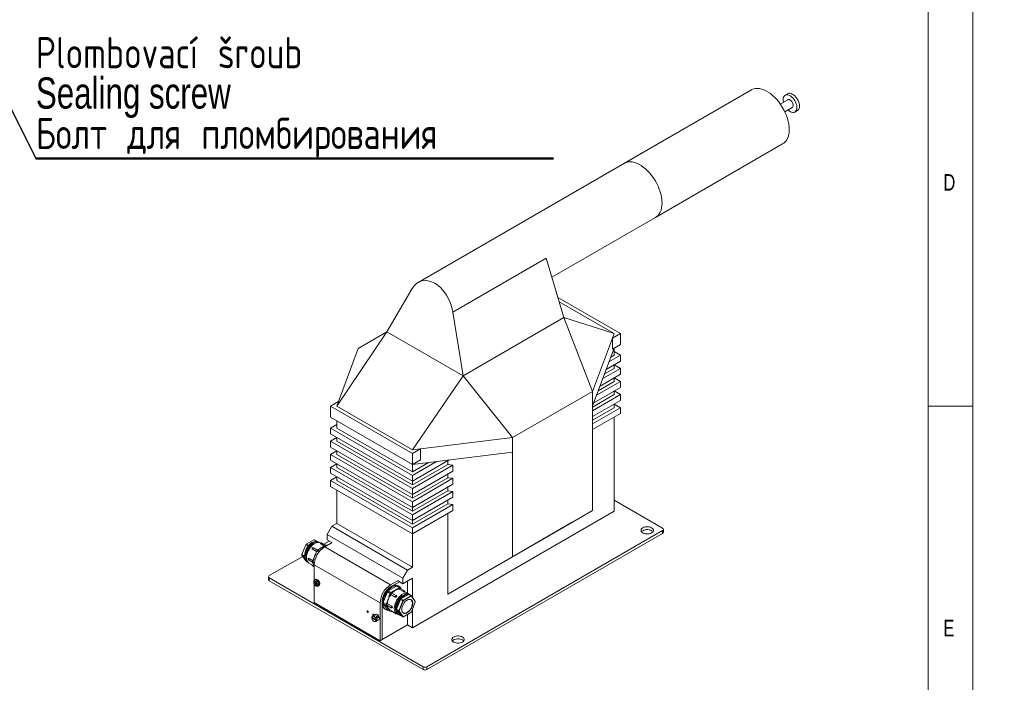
# Model space of a CAD drawing. Header units: millimetres. Extents: x 5 to 592, y 5 to 292.
# Tile 6 of 8: x 308 to 419, y 68 to 142. Entities that reach past the tile are written whole.
import ezdxf

# ---------------------------------------------------------------- set-up
doc = ezdxf.new("R2010")
doc.units = ezdxf.units.MM
doc.layers.add('KÓTY_DO_VÝKRESŮ_NA_WEB', color=7, linetype='Continuous', lineweight=40)
doc.styles.add('SLDTEXTSTYLE0', font='TXT', dxfattribs={"width": 0.75})
doc.styles.add('SLDTEXTSTYLE4', font='TXT', dxfattribs={"width": 0.75, "bigfont": 'bigfont'})
doc.dimstyles.new('SLDDIMSTYLE2', dxfattribs={"dimtxt": 0.18, "dimasz": 4, "dimexe": 0, "dimexo": 0.0625, "dimgap": 0, "dimtad": 0, "dimtih": 1, "dimtoh": 1, "dimdec": 0, "dimrnd": 1e-09, "dimzin": 0, "dimdsep": 46, "dimtxsty": 'Standard', "dimsah": 1, "dimcen": 0.09, "dimadec": 0, "dimazin": 0, "dimtfac": 4, "dimtdec": 0, "dimtofl": 0, "dimtmove": 0, "dimatfit": 3, "dimfxl": 1, "dimfrac": 2, "dimtolj": 1, "dimtzin": 0, "dimarcsym": 0})

# ---------------------------------------------------------------- blocks, each defined once
blk = doc.blocks.new('SW_NOTE_4')
at = {"layer": 'KÓTY_DO_VÝKRESŮ_NA_WEB', "color": 0}
for p, q in [((0, 0), (58.06, 0)), ((58.06, 0), (0, 0)), ((0, 0), (58.06, 0)), ((58.06, 0), (0, 0)), ((0, 0), (58.06, 0)), ((58.06, 0), (0, 0))]:
    blk.add_line(p, q, dxfattribs=at)
at = {"layer": 'KÓTY_DO_VÝKRESŮ_NA_WEB', "color": 0, "char_height": 3.5, "attachment_point": 1}
for s, insert, style in [('Plombovací šroub', (0.01, 13.61), 'SLDTEXTSTYLE4'), ('Sealing screw', (0.01, 9.09), 'SLDTEXTSTYLE0'), ('\\M+18441\\M+18480\\M+1847C\\M+18484 \\M+18474\\M+1847C\\M+18491 \\M+18481\\M+1847C\\M+18480\\M+1847D\\M+18471\\M+18479\\M+18482\\M+18480\\M+18472\\M+18470\\M+1847E\\M+18479\\M+18491', (0.01, 4.56), 'SLDTEXTSTYLE4')]:
    blk.add_mtext(s, dxfattribs=dict(at, insert=insert, style=style))

msp = doc.modelspace()

# ---------------------------------------------------------------- linework, layer by layer
at = {"color": 7, "linetype": 'Continuous', "lineweight": 0}
for p, q in [((415, 5), (415, 292)), ((410, 287), (410, 10)), ((410, 98.5), (415, 98.5))]:
    msp.add_line(p, q, dxfattribs=at)
at = {"color": 7, "linetype": 'Continuous', "lineweight": 15}
for p, q in [((390.186, 133.962), (375.931, 125.732)), ((394.263, 132.858), (393.415, 132.368)), ((394.254, 133.527), (393.971, 133.364)), ((393.92, 131.493), (394.768, 131.983)), ((395.061, 131.476), (395.344, 131.639)), ((379.43, 119.67), (393.686, 127.9)), ((375.931, 125.732), (352.8, 112.38)), ((367.805, 112.959), (379.43, 119.67)), ((356.693, 109.051), (367.165, 115.097)), ((369.16, 108.434), (367.165, 115.097)), ((352.126, 111.688), (349.29, 106.842)), ((368.481, 110.703), (375.488, 106.657)), ((374.781, 106.657), (368.628, 110.209)), ((356.693, 109.051), (357.846, 101.903)), ((369.16, 108.434), (357.846, 101.903)), ((369.16, 108.434), (372.371, 100.163)), ((374.781, 106.657), (369.16, 108.434)), ((349.29, 106.842), (343.669, 98.493)), ((346.079, 104.987), (349.29, 106.842)), ((357.846, 101.903), (349.29, 106.842)), ((372.371, 100.163), (374.588, 106.138)), ((374.781, 106.657), (374.588, 106.138)), ((374.588, 106.138), (375.488, 106.657)), ((374.588, 106.138), (374.588, 104.913)), ((375.488, 106.657), (375.488, 105.433)), ((343.861, 99.013), (346.079, 104.987)), ((372.371, 98.53), (374.781, 105.024)), ((374.588, 104.913), (375.488, 105.433)), ((374.781, 105.024), (374.781, 105.024)), ((374.781, 105.024), (374.781, 104.208)), ((374.203, 103.466), (375.488, 104.208)), ((374.396, 103.985), (374.781, 104.208)), ((374.781, 104.616), (375.488, 104.208)), ((375.488, 104.208), (375.488, 103.555)), ((373.508, 101.595), (375.488, 102.738)), ((373.701, 102.114), (374.781, 102.738)), ((373.894, 102.634), (375.488, 103.555)), ((374.781, 103.146), (374.781, 102.738)), ((374.781, 103.146), (375.488, 102.738)), ((375.488, 102.738), (375.488, 102.085)), ((357.846, 101.903), (352.154, 93.595)), ((363.403, 94.986), (357.846, 101.903)), ((373.2, 100.764), (375.488, 102.085)), ((374.781, 101.677), (374.781, 101.268)), ((374.781, 101.676), (375.488, 101.268)), ((372.506, 98.893), (375.488, 100.615)), ((372.814, 99.724), (375.488, 101.268)), ((373.007, 100.244), (374.781, 101.268)), ((375.488, 101.268), (375.488, 100.615)), ((363.403, 94.986), (372.371, 100.163)), ((372.371, 100.163), (372.371, 98.53)), ((372.371, 98.407), (374.781, 99.798)), ((372.371, 97.999), (375.488, 99.798)), ((374.781, 100.207), (374.781, 99.798)), ((374.781, 100.207), (375.488, 99.798)), ((375.488, 99.798), (375.488, 99.145)), ((343.861, 99.013), (342.961, 98.493)), ((342.961, 98.493), (352.154, 93.187)), ((342.961, 98.493), (342.961, 97.268)), ((343.669, 98.493), (343.861, 99.013)), ((343.669, 98.493), (352.154, 93.595)), ((372.371, 97.345), (375.488, 99.145)), ((372.371, 98.53), (372.371, 86.813)), ((372.371, 96.937), (374.781, 98.329)), ((372.371, 96.529), (375.488, 98.329)), ((374.781, 98.737), (374.781, 98.329)), ((374.781, 98.737), (375.488, 98.329)), ((375.488, 98.329), (375.488, 97.675)), ((342.961, 97.268), (352.154, 91.962)), ((372.371, 95.876), (375.488, 97.675)), ((374.781, 97.267), (374.781, 86.734)), ((343.669, 96.452), (342.961, 96.044)), ((343.669, 96.044), (343.669, 96.86)), ((343.669, 96.86), (343.669, 96.86)), ((342.961, 96.044), (352.154, 90.737)), ((342.961, 96.044), (342.961, 95.39)), ((342.961, 95.39), (352.154, 90.084)), ((343.669, 94.982), (342.961, 94.574)), ((343.669, 96.044), (352.154, 91.145)), ((343.669, 94.574), (343.669, 94.982)), ((353.054, 93.706), (363.403, 94.986)), ((363.403, 94.986), (363.403, 93.353)), ((342.961, 94.574), (352.154, 89.267)), ((342.961, 94.574), (342.961, 93.921)), ((342.961, 93.921), (352.154, 88.614)), ((343.669, 94.574), (352.154, 89.675)), ((343.669, 93.512), (342.961, 93.104)), ((342.961, 93.104), (352.154, 87.797)), ((342.961, 93.104), (342.961, 92.451)), ((343.669, 93.104), (343.669, 93.512)), ((343.669, 93.104), (352.154, 88.206)), ((352.154, 93.595), (353.054, 93.706)), ((353.054, 93.706), (352.154, 93.187)), ((352.154, 91.962), (363.403, 93.353)), ((352.154, 91.962), (352.154, 93.187)), ((353.054, 92.481), (353.054, 93.706)), ((363.403, 93.353), (363.403, 81.636)), ((342.961, 92.451), (352.154, 87.144)), ((343.669, 92.043), (342.961, 91.634)), ((343.669, 91.634), (343.669, 92.043)), ((353.054, 92.481), (352.154, 91.962)), ((356.294, 92.474), (352.154, 90.084)), ((354.854, 92.296), (352.154, 90.737)), ((353.954, 92.184), (352.154, 91.145)), ((352.154, 91.962), (352.154, 91.962)), ((352.154, 91.145), (352.154, 91.962)), ((356.114, 91.961), (352.154, 89.675)), ((356.697, 91.89), (352.154, 89.267)), ((356.114, 92.37), (356.114, 91.961)), ((356.114, 91.961), (356.697, 91.89)), ((356.697, 91.89), (356.697, 91.237)), ((342.961, 91.634), (352.154, 86.328)), ((342.961, 91.634), (342.961, 90.981)), ((342.961, 90.981), (352.154, 85.674)), ((343.669, 90.573), (342.961, 90.165)), ((343.669, 91.634), (352.154, 86.736)), ((343.669, 90.165), (343.669, 90.573)), ((356.697, 91.237), (352.154, 88.614)), ((352.154, 90.084), (352.154, 90.737)), ((356.114, 90.9), (356.114, 90.492)), ((342.961, 90.165), (352.154, 84.858)), ((342.961, 90.165), (342.961, 89.511)), ((342.961, 89.511), (352.154, 84.205)), ((343.669, 90.165), (352.154, 85.266)), ((356.114, 90.492), (352.154, 88.206)), ((356.697, 90.42), (352.154, 87.797)), ((352.154, 89.675), (352.154, 90.084)), ((356.697, 89.767), (352.154, 87.144)), ((356.114, 90.492), (356.697, 90.42)), ((356.697, 90.42), (356.697, 89.767)), ((343.669, 85.347), (343.669, 89.103)), ((352.154, 88.614), (352.154, 89.267)), ((356.114, 89.022), (352.154, 86.736)), ((356.697, 88.95), (352.154, 86.328)), ((352.154, 88.206), (352.154, 88.614)), ((356.114, 89.43), (356.114, 89.022)), ((356.114, 89.022), (356.697, 88.95)), ((356.697, 88.95), (356.697, 88.297)), ((356.697, 88.297), (352.154, 85.674)), ((352.154, 87.144), (352.154, 87.797)), ((356.114, 87.552), (352.154, 85.266)), ((356.697, 87.481), (352.154, 84.858)), ((356.114, 87.96), (356.114, 87.552)), ((356.114, 87.552), (356.697, 87.481)), ((356.697, 87.481), (356.697, 86.827)), ((380.226, 84.815), (374.781, 87.958)), ((352.154, 86.736), (352.154, 87.144)), ((356.697, 86.827), (352.154, 84.205)), ((374.781, 86.734), (352.154, 73.671)), ((352.154, 85.674), (352.154, 86.328)), ((356.114, 86.491), (356.114, 77.427)), ((363.644, 81.775), (372.13, 86.674)), ((370.008, 85.449), (372.13, 86.674)), ((372.371, 86.813), (370.821, 85.918)), ((372.371, 86.813), (372.13, 86.674)), ((342.608, 84.122), (343.138, 85.041)), ((343.138, 85.041), (343.669, 85.347)), ((343.138, 85.041), (351.624, 80.142)), ((343.669, 85.347), (352.154, 80.449)), ((352.154, 85.266), (352.154, 85.674)), ((356.114, 77.427), (370.821, 85.918)), ((361.523, 80.55), (370.008, 85.449)), ((370.008, 85.449), (370.008, 85.449)), ((342.608, 84.122), (351.093, 79.224)), ((342.608, 83.51), (342.608, 84.122)), ((352.154, 84.205), (352.154, 84.858)), ((352.154, 80.449), (352.154, 84.205)), ((353.78, 69.303), (380.226, 84.57)), ((353.78, 68.977), (380.226, 84.244)), ((380.226, 84.244), (380.226, 84.57)), ((380.314, 84.366), (380.314, 84.693)), ((340.191, 82.966), (339.766, 81.873)), ((340.197, 82.96), (339.773, 81.866)), ((340.24, 83.029), (340.194, 82.971)), ((340.465, 82.805), (340.197, 82.96)), ((340.249, 83.027), (340.202, 82.969)), ((340.202, 82.969), (340.471, 82.814)), ((341.094, 83.524), (340.246, 83.034)), ((340.517, 82.871), (340.249, 83.027)), ((341.104, 83.523), (340.256, 83.033)), ((340.256, 83.033), (340.524, 82.878)), ((340.494, 82.843), (340.471, 82.814)), ((340.517, 82.871), (340.494, 82.843)), ((341.37, 83.369), (341.104, 83.523)), ((341.152, 83.522), (341.106, 83.526)), ((341.111, 83.525), (341.38, 83.369)), ((341.158, 83.52), (341.111, 83.525)), ((341.426, 83.365), (341.158, 83.52)), ((341.429, 83.364), (341.161, 83.519)), ((341.403, 83.367), (341.38, 83.369)), ((341.426, 83.365), (341.403, 83.367)), ((341.697, 83.248), (341.591, 83.309)), ((341.883, 83.157), (341.846, 83.178)), ((341.876, 83.075), (342.301, 82.83)), ((342.431, 82.904), (341.988, 83.16)), ((342.208, 83.033), (342.821, 83.387)), ((342.441, 82.91), (342.237, 82.792)), ((342.469, 82.91), (342.262, 82.79)), ((342.32, 82.751), (343.156, 83.234)), ((342.561, 82.904), (342.456, 82.914)), ((342.469, 82.91), (342.532, 82.873)), ((342.575, 82.9), (342.469, 82.91)), ((342.575, 82.9), (342.577, 82.899)), ((342.608, 83.51), (343.121, 83.214)), ((339.765, 81.865), (339.765, 81.803)), ((339.769, 81.792), (340.111, 81.305)), ((340.04, 81.702), (339.771, 81.857)), ((339.771, 81.857), (339.771, 81.795)), ((339.771, 81.795), (340.04, 81.64)), ((339.773, 81.866), (340.04, 81.712)), ((340.04, 81.634), (339.773, 81.788)), ((339.773, 81.788), (340.108, 81.311)), ((340.96, 82.465), (340.942, 82.481)), ((340.96, 82.465), (341.406, 82.207)), ((341.517, 82.371), (341.07, 82.63)), ((341.426, 82.257), (341.324, 81.995)), ((341.444, 82.247), (341.34, 81.98)), ((341.525, 82.381), (341.426, 82.257)), ((341.55, 82.379), (341.444, 82.247)), ((341.444, 82.247), (341.654, 82.125)), ((341.732, 82.501), (341.527, 82.383)), ((341.757, 82.499), (341.55, 82.379)), ((341.55, 82.379), (341.757, 82.259)), ((342.071, 82.716), (342.025, 82.697)), ((342.32, 82.751), (349.71, 78.485)), ((361.523, 80.55), (363.644, 81.775)), ((363.644, 81.775), (363.403, 81.636)), ((336.103, 79.509), (339.852, 81.673)), ((340.04, 81.702), (340.04, 81.671)), ((340.04, 81.671), (340.04, 81.64)), ((340.306, 81.082), (340.412, 81.021)), ((340.51, 81.273), (340.969, 81.008)), ((340.547, 80.928), (341.154, 80.577)), ((341.01, 81.185), (340.563, 81.443)), ((340.969, 81.08), (340.969, 80.945)), ((341.072, 81.345), (340.97, 81.083)), ((340.97, 80.619), (341.154, 80.513)), ((340.974, 80.93), (341.077, 80.783)), ((341.088, 81.329), (340.984, 81.062)), ((340.984, 81.062), (341.169, 80.956)), ((340.984, 81.062), (340.984, 80.921)), ((340.984, 80.921), (341.156, 80.821)), ((340.984, 80.921), (341.088, 80.773)), ((341.072, 81.345), (341.072, 81.345)), ((341.154, 80.73), (348.543, 76.465)), ((341.154, 78.98), (341.154, 80.73)), ((356.114, 77.427), (363.403, 81.636)), ((351.624, 80.142), (351.093, 79.224)), ((352.154, 80.449), (351.624, 80.142)), ((336.015, 79.386), (336.015, 79.059)), ((353.356, 69.303), (336.103, 79.264)), ((336.103, 79.264), (336.103, 78.937)), ((336.103, 78.937), (353.356, 68.977)), ((341.118, 78.792), (341.659, 78.48)), ((341.504, 78.586), (341.133, 78.8)), ((341.133, 78.702), (341.504, 78.488)), ((341.154, 76.485), (341.154, 78.575)), ((341.276, 79.081), (341.19, 79.018)), ((349.71, 78.485), (350.545, 78.968)), ((350.723, 78.825), (349.71, 78.241)), ((350.545, 78.928), (351.093, 78.611)), ((351.093, 78.611), (352.154, 79.224)), ((351.093, 79.224), (351.093, 78.611)), ((351.606, 77.544), (351.606, 78.907)), ((352.154, 77.083), (352.154, 79.224)), ((341.577, 78.346), (341.675, 78.389)), ((349.349, 77.683), (348.889, 76.499)), ((349.455, 77.815), (349.349, 77.683)), ((349.667, 77.5), (349.349, 77.683)), ((350.374, 78.346), (349.455, 77.815)), ((349.773, 77.631), (349.455, 77.815)), ((349.564, 77.232), (349.667, 77.5)), ((349.729, 77.464), (349.63, 77.209)), ((349.667, 77.5), (349.773, 77.631)), ((349.818, 77.576), (349.729, 77.464)), ((349.749, 77.391), (350.244, 77.105)), ((349.773, 77.631), (349.981, 77.751)), ((350.016, 77.69), (349.818, 77.576)), ((350.354, 77.27), (349.859, 77.556)), ((350.48, 78.336), (350.374, 78.346)), ((350.693, 78.162), (350.374, 78.346)), ((350.799, 78.153), (350.48, 78.336)), ((350.485, 78.043), (350.693, 78.162)), ((350.718, 78.095), (350.521, 77.981)), ((350.665, 78.319), (350.566, 78.376)), ((350.665, 78.001), (351.16, 77.716)), ((350.693, 78.162), (350.799, 78.153)), ((350.808, 78.087), (350.718, 78.095)), ((351.273, 77.8), (350.778, 78.086)), ((350.831, 78.055), (350.808, 78.087)), ((350.898, 78.016), (350.809, 78.143)), ((350.869, 76.906), (351.718, 77.395)), ((351.696, 77.492), (351.322, 77.707)), ((351.987, 77.24), (351.718, 77.395)), ((351.725, 77.397), (351.994, 77.242)), ((351.725, 77.397), (351.748, 77.395)), ((351.748, 77.395), (351.771, 77.393)), ((352.04, 77.238), (351.771, 77.393)), ((352.043, 77.237), (351.774, 77.392)), ((351.936, 77.337), (351.83, 77.398)), ((341.154, 76.485), (348.543, 72.219)), ((348.543, 72.219), (348.543, 76.465)), ((348.755, 76.587), (348.755, 72.342)), ((349.208, 76.315), (348.889, 76.499)), ((348.889, 76.499), (348.889, 76.357)), ((348.889, 76.357), (349.349, 75.703)), ((349.208, 76.173), (348.889, 76.357)), ((349.208, 76.315), (349.311, 76.582)), ((349.208, 76.173), (349.208, 76.315)), ((349.377, 76.559), (349.278, 76.304)), ((349.278, 76.304), (349.278, 76.184)), ((349.3, 76.199), (349.795, 75.913)), ((349.847, 76.083), (349.353, 76.369)), ((350.386, 75.739), (350.811, 76.833)), ((350.655, 75.584), (351.079, 76.678)), ((351.106, 76.668), (350.682, 75.575)), ((351.079, 76.678), (350.811, 76.833)), ((350.816, 76.842), (350.839, 76.87)), ((350.816, 76.842), (351.085, 76.686)), ((350.839, 76.87), (350.862, 76.899)), ((351.131, 76.744), (350.862, 76.899)), ((350.869, 76.906), (351.138, 76.751)), ((351.085, 76.686), (351.131, 76.744)), ((351.152, 76.726), (351.106, 76.668)), ((351.138, 76.751), (351.987, 77.24)), ((352.001, 77.216), (351.152, 76.726)), ((351.994, 77.242), (352.04, 77.238)), ((352.047, 77.212), (352.001, 77.216)), ((352.471, 76.608), (352.047, 77.212)), ((352.047, 75.453), (352.471, 76.546)), ((352.474, 76.628), (352.049, 77.231)), ((352.052, 75.454), (352.476, 76.547)), ((352.471, 76.546), (352.471, 76.608)), ((352.477, 76.554), (352.477, 76.616)), ((348.034, 75.165), (347.965, 75.125)), ((349.066, 75.778), (349.165, 75.721)), ((349.311, 76.026), (349.208, 76.173)), ((349.278, 76.184), (349.377, 76.044)), ((349.667, 75.52), (349.349, 75.703)), ((349.667, 75.52), (349.564, 75.667)), ((349.619, 75.691), (350.397, 75.242)), ((349.63, 75.684), (349.729, 75.544)), ((349.681, 75.515), (349.786, 75.506)), ((349.729, 75.544), (349.768, 75.54)), ((349.759, 75.545), (350.254, 75.26)), ((349.801, 75.509), (349.811, 75.515)), ((350.653, 75.575), (350.385, 75.73)), ((350.385, 75.699), (350.385, 75.73)), ((350.385, 75.668), (350.385, 75.699)), ((350.385, 75.668), (350.653, 75.513)), ((350.386, 75.739), (350.655, 75.584)), ((350.655, 75.506), (350.386, 75.661)), ((350.811, 75.057), (350.386, 75.661)), ((350.545, 75.172), (350.651, 75.11)), ((350.653, 75.513), (350.653, 75.575)), ((351.079, 74.902), (350.655, 75.506)), ((350.682, 75.575), (350.682, 75.513)), ((350.682, 75.513), (351.106, 74.909)), ((351.148, 74.896), (351.997, 75.386)), ((351.152, 74.905), (352.001, 75.395)), ((351.606, 73.988), (351.606, 75.16)), ((352.001, 75.395), (352.047, 75.453)), ((352.002, 75.391), (352.049, 75.448)), ((352.154, 73.671), (352.154, 75.717)), ((347.626, 74.839), (348.085, 74.574)), ((347.626, 74.758), (347.689, 74.795)), ((347.626, 74.741), (348.085, 74.476)), ((347.689, 74.795), (347.688, 74.803)), ((347.689, 74.795), (348.177, 74.513)), ((347.791, 75.025), (347.694, 74.969)), ((348.044, 74.363), (348.141, 74.419)), ((348.177, 74.611), (348.113, 74.574)), ((348.113, 74.476), (348.177, 74.513)), ((348.315, 74.519), (348.384, 74.559)), ((350.811, 75.057), (351.079, 74.902)), ((350.813, 75.055), (351.082, 74.9)), ((351.09, 74.898), (351.136, 74.893)), ((351.106, 74.909), (351.152, 74.905)), ((348.755, 72.342), (351.606, 73.988)), ((351.606, 73.988), (352.154, 73.671)), ((348.755, 72.342), (348.543, 72.219)), ((353.356, 68.977), (353.356, 69.303)), ((353.78, 69.303), (353.78, 68.977))]:
    msp.add_line(p, q, dxfattribs=at)
at = {"color": 7, "linetype": 'Continuous', "lineweight": 15, "flags": 128}
for points in [[(393.686, 127.9), (393.813, 127.985), (393.967, 128.125), (394.1, 128.295), (394.21, 128.491), (394.297, 128.712), (394.36, 128.956), (394.398, 129.22), (394.411, 129.502), (394.398, 129.798), (394.36, 130.107), (394.297, 130.423), (394.21, 130.745), (394.1, 131.068), (393.967, 131.391), (393.813, 131.708), (393.641, 132.018), (393.451, 132.316), (393.245, 132.6), (393.026, 132.867), (392.795, 133.115), (392.556, 133.339), (392.31, 133.539), (392.061, 133.713), (391.81, 133.857), (391.561, 133.972), (391.315, 134.055), (391.076, 134.107), (390.846, 134.126), (390.627, 134.112), (390.421, 134.065), (390.231, 133.986), (390.186, 133.962)], [(394.285, 131.704), (394.412, 131.598), (394.55, 131.511), (394.687, 131.454), (394.819, 131.427), (394.941, 131.432), (395.049, 131.469), (395.139, 131.537), (395.21, 131.633), (395.259, 131.755), (395.284, 131.897), (395.284, 132.057), (395.259, 132.228), (395.21, 132.406), (395.139, 132.583), (395.049, 132.756), (394.941, 132.918), (394.819, 133.064), (394.687, 133.189), (394.55, 133.289), (394.412, 133.362), (394.278, 133.404), (394.151, 133.415), (394.035, 133.394), (393.935, 133.341), (393.854, 133.259), (393.794, 133.15), (393.758, 133.017), (393.745, 132.865), (393.745, 132.865)], [(393.745, 132.865), (393.758, 132.699), (393.78, 132.579)], [(395.569, 132.139), (395.557, 132.305), (395.52, 132.48), (395.46, 132.658), (395.379, 132.834), (395.279, 133.002), (395.164, 133.156), (395.037, 133.292), (394.902, 133.406), (394.764, 133.493), (394.627, 133.55), (394.496, 133.577), (394.374, 133.571), (394.266, 133.534), (394.254, 133.527)], [(394.263, 132.858), (394.272, 132.862), (394.352, 132.881), (394.443, 132.866), (394.54, 132.818), (394.635, 132.74), (394.722, 132.638), (394.793, 132.521), (394.843, 132.395), (394.87, 132.272), (394.87, 132.16), (394.843, 132.067), (394.793, 132), (394.768, 131.983)], [(379.43, 119.67), (379.558, 119.756), (379.712, 119.896), (379.844, 120.065), (379.955, 120.261), (380.042, 120.483), (380.105, 120.727), (380.143, 120.991), (380.155, 121.273), (380.143, 121.569), (380.105, 121.877), (380.042, 122.194), (379.955, 122.515), (379.844, 122.839), (379.712, 123.161), (379.558, 123.479), (379.386, 123.788), (379.195, 124.087), (378.99, 124.371), (378.77, 124.638), (378.54, 124.885), (378.301, 125.11), (378.055, 125.31), (377.806, 125.483), (377.555, 125.628), (377.306, 125.743), (377.06, 125.826), (376.821, 125.878), (376.59, 125.896), (376.371, 125.882), (376.166, 125.836), (375.975, 125.757), (375.931, 125.732)], [(375.931, 125.732), (375.975, 125.757), (376.166, 125.836), (376.371, 125.882), (376.59, 125.896), (376.821, 125.878), (377.06, 125.826), (377.306, 125.743), (377.555, 125.628), (377.806, 125.483), (378.055, 125.31), (378.301, 125.11), (378.54, 124.885), (378.77, 124.638), (378.99, 124.371), (379.195, 124.087), (379.386, 123.788), (379.558, 123.479), (379.712, 123.161), (379.844, 122.839), (379.955, 122.515), (380.042, 122.194), (380.105, 121.877), (380.143, 121.569), (380.155, 121.273), (380.143, 120.991), (380.105, 120.727), (380.042, 120.483), (379.955, 120.261), (379.844, 120.065), (379.712, 119.896), (379.558, 119.756), (379.43, 119.67)], [(377.999, 84.876), (377.901, 84.806), (377.833, 84.724), (377.798, 84.636), (377.798, 84.545), (377.833, 84.457), (377.901, 84.376), (377.999, 84.305), (378.121, 84.249), (378.262, 84.209), (378.415, 84.189), (378.572, 84.189), (378.725, 84.209), (378.866, 84.249), (378.989, 84.305), (379.086, 84.376), (379.154, 84.457), (379.189, 84.545), (379.189, 84.636), (379.154, 84.724), (379.086, 84.806), (378.989, 84.876), (378.866, 84.933), (378.725, 84.972), (378.572, 84.992), (378.415, 84.992), (378.262, 84.972), (378.121, 84.933), (377.999, 84.876)], [(377.999, 84.55), (377.901, 84.479), (377.853, 84.427)], [(379.134, 84.427), (379.086, 84.479), (378.989, 84.55), (378.866, 84.606), (378.725, 84.646), (378.572, 84.666), (378.415, 84.666), (378.262, 84.646), (378.121, 84.606), (377.999, 84.55)], [(341.736, 83.223), (341.67, 83.262), (341.552, 83.3), (341.42, 83.307), (341.278, 83.281), (341.13, 83.224), (340.98, 83.137), (340.832, 83.023), (340.69, 82.885), (340.558, 82.726), (340.439, 82.551), (340.337, 82.365), (340.255, 82.173), (340.195, 81.979), (340.158, 81.79), (340.146, 81.61), (340.158, 81.444), (340.195, 81.297), (340.255, 81.173), (340.337, 81.076), (340.439, 81.007), (340.453, 81)], [(340.197, 82.96), (340.195, 82.961), (340.193, 82.963), (340.191, 82.964), (340.191, 82.965), (340.191, 82.966)], [(340.249, 83.027), (340.246, 83.028), (340.244, 83.029), (340.242, 83.029), (340.241, 83.029), (340.24, 83.029)], [(340.547, 80.928), (340.471, 80.983), (340.388, 81.082), (340.327, 81.207), (340.29, 81.355), (340.278, 81.523), (340.29, 81.704), (340.327, 81.896), (340.388, 82.091), (340.471, 82.286), (340.574, 82.474), (340.694, 82.651), (340.827, 82.811), (340.971, 82.951), (341.12, 83.066), (341.272, 83.154), (341.422, 83.211), (341.565, 83.237), (341.699, 83.231), (341.818, 83.192), (341.846, 83.178)], [(341.106, 83.526), (341.108, 83.526), (341.111, 83.525)], [(341.158, 83.52), (341.155, 83.522), (341.152, 83.522)], [(341.591, 83.309), (341.52, 83.342), (341.429, 83.364)], [(341.988, 83.16), (341.974, 83.165), (341.947, 83.159), (341.919, 83.141), (341.894, 83.111), (341.876, 83.075)], [(339.773, 81.788), (339.77, 81.79), (339.769, 81.792)], [(341.07, 82.63), (341.064, 82.632), (341.039, 82.633), (341.011, 82.619), (340.984, 82.593), (340.963, 82.56), (340.951, 82.523), (340.95, 82.49), (340.96, 82.465)], [(341.732, 82.501), (341.732, 82.501), (341.731, 82.501)], [(340.563, 81.443), (340.535, 81.421), (340.511, 81.39), (340.495, 81.354), (340.49, 81.319), (340.495, 81.29), (340.51, 81.273)], [(340.92, 80.712), (340.92, 80.711), (340.92, 80.706)], [(341.088, 81.329), (341.081, 81.333), (341.076, 81.337), (341.073, 81.34), (341.072, 81.343), (341.072, 81.345)], [(341.088, 80.773), (341.081, 80.778), (341.077, 80.783)], [(341.118, 78.792), (341.117, 78.805), (341.116, 78.812)], [(341.504, 78.586), (341.479, 78.668), (341.437, 78.747), (341.381, 78.815), (341.318, 78.864), (341.255, 78.888), (341.2, 78.884), (341.157, 78.854), (341.133, 78.8)], [(341.133, 78.702), (341.157, 78.62), (341.2, 78.541), (341.255, 78.473), (341.318, 78.424), (341.381, 78.4), (341.437, 78.404), (341.479, 78.434), (341.504, 78.488)], [(341.19, 79.018), (341.234, 79.039), (341.311, 79.039), (341.396, 79.006), (341.481, 78.941), (341.557, 78.852), (341.618, 78.747), (341.657, 78.636), (341.67, 78.53)], [(341.771, 78.579), (341.758, 78.682), (341.722, 78.791), (341.664, 78.895), (341.591, 78.986), (341.509, 79.055), (341.425, 79.097), (341.346, 79.106), (341.281, 79.084), (341.276, 79.081)], [(350.566, 78.376), (350.459, 78.422), (350.322, 78.445), (350.174, 78.437), (350.018, 78.396), (349.856, 78.324), (349.694, 78.223), (349.535, 78.096), (349.382, 77.944), (349.239, 77.772), (349.11, 77.584), (348.998, 77.384), (348.904, 77.177), (348.832, 76.967), (348.783, 76.76), (348.758, 76.56), (348.758, 76.373), (348.783, 76.202), (348.832, 76.051), (348.904, 75.925), (348.998, 75.825), (349.066, 75.778)], [(350.914, 78.007), (350.865, 78.112), (350.782, 78.225), (350.679, 78.31), (350.558, 78.365), (350.421, 78.388), (350.273, 78.379), (350.117, 78.339), (349.955, 78.267), (349.793, 78.166), (349.634, 78.039), (349.481, 77.887), (349.338, 77.715), (349.209, 77.527), (349.096, 77.327), (349.003, 77.119), (348.931, 76.91), (348.882, 76.703), (348.857, 76.503), (348.857, 76.316), (348.882, 76.145), (348.931, 75.994), (349.003, 75.868), (349.096, 75.768), (349.209, 75.698), (349.338, 75.659), (349.441, 75.65)], [(349.729, 77.464), (349.724, 77.467), (349.718, 77.471), (349.711, 77.474), (349.704, 77.479), (349.696, 77.483), (349.688, 77.487), (349.681, 77.492), (349.674, 77.496), (349.667, 77.5)], [(349.859, 77.556), (349.854, 77.558), (349.829, 77.559), (349.801, 77.545), (349.774, 77.519), (349.753, 77.486), (349.74, 77.449), (349.739, 77.416), (349.749, 77.391)], [(351.789, 77.419), (351.771, 77.437), (351.668, 77.506), (351.549, 77.545), (351.415, 77.551), (351.272, 77.525), (351.122, 77.468), (350.97, 77.38), (350.821, 77.265), (350.677, 77.125), (350.544, 76.965), (350.424, 76.788), (350.321, 76.6), (350.238, 76.405), (350.177, 76.21), (350.14, 76.018), (350.128, 75.836), (350.14, 75.669), (350.177, 75.521), (350.238, 75.395), (350.321, 75.297), (350.424, 75.227), (350.506, 75.197)], [(351.172, 77.326), (351.151, 77.317), (351.011, 77.244), (350.873, 77.142), (350.74, 77.016), (350.618, 76.869), (350.509, 76.706), (350.417, 76.531), (350.345, 76.352), (350.296, 76.173), (350.271, 76), (350.271, 75.839), (350.279, 75.778)], [(350.279, 75.76), (350.291, 75.94), (350.328, 76.13), (350.388, 76.323), (350.47, 76.516), (350.572, 76.702), (350.69, 76.877), (350.822, 77.036), (350.964, 77.174), (351.113, 77.288), (351.263, 77.375), (351.411, 77.431), (351.553, 77.457), (351.685, 77.451), (351.803, 77.413), (351.83, 77.398)], [(350.778, 78.086), (350.763, 78.091), (350.736, 78.085), (350.708, 78.067), (350.683, 78.037), (350.665, 78.001)], [(351.16, 77.716), (351.178, 77.751), (351.203, 77.781), (351.231, 77.8), (351.258, 77.805), (351.273, 77.8)], [(349.353, 76.369), (349.325, 76.347), (349.301, 76.316), (349.285, 76.28), (349.279, 76.245), (349.285, 76.216), (349.3, 76.199)], [(350.244, 77.105), (350.234, 77.13), (350.235, 77.163), (350.248, 77.2), (350.269, 77.234), (350.295, 77.26), (350.324, 77.273), (350.349, 77.273), (350.354, 77.27)], [(350.961, 75.705), (350.974, 75.856), (351.011, 76.014), (351.072, 76.175), (351.153, 76.331), (351.251, 76.476), (351.363, 76.603), (351.483, 76.709), (351.608, 76.788), (351.731, 76.837), (351.847, 76.855), (351.953, 76.84), (352.043, 76.793), (352.114, 76.716), (352.163, 76.612), (352.189, 76.486), (352.189, 76.342), (352.163, 76.187), (352.114, 76.026), (352.043, 75.867), (351.953, 75.716), (351.847, 75.579), (351.731, 75.462), (351.608, 75.369), (351.483, 75.305), (351.363, 75.271), (351.251, 75.27), (351.153, 75.301), (351.072, 75.363), (351.011, 75.454), (350.974, 75.57), (350.961, 75.705)], [(350.961, 75.722), (350.974, 75.585), (351.013, 75.469), (351.076, 75.38), (351.16, 75.321), (351.262, 75.294), (351.377, 75.301), (351.5, 75.342), (351.625, 75.415), (351.748, 75.516), (351.863, 75.641), (351.965, 75.785), (352.049, 75.941), (352.111, 76.103), (352.15, 76.264), (352.163, 76.416), (352.15, 76.552), (352.111, 76.668), (352.049, 76.757), (351.965, 76.817), (351.863, 76.843), (351.748, 76.836), (351.625, 76.795), (351.569, 76.767)], [(352.476, 76.547), (352.476, 76.547), (352.475, 76.546), (352.474, 76.546), (352.471, 76.546)], [(347.203, 75.434), (347.198, 75.467), (347.183, 75.501), (347.162, 75.53), (347.136, 75.551), (347.11, 75.56), (347.088, 75.556), (347.074, 75.539), (347.069, 75.512), (347.074, 75.479), (347.088, 75.446), (347.11, 75.416), (347.136, 75.396), (347.162, 75.387), (347.183, 75.391), (347.198, 75.408), (347.203, 75.434)], [(347.854, 75.059), (347.848, 75.092), (347.834, 75.125), (347.812, 75.155), (347.786, 75.175), (347.761, 75.184), (347.739, 75.18), (347.724, 75.163), (347.719, 75.136), (347.724, 75.104), (347.739, 75.07), (347.761, 75.041), (347.785, 75.021)], [(348.034, 75.165), (348.041, 75.169), (348.109, 75.181), (348.188, 75.159), (348.27, 75.104), (348.344, 75.023), (348.404, 74.925), (348.443, 74.82), (348.456, 74.719)], [(349.795, 75.913), (349.78, 75.93), (349.774, 75.959), (349.78, 75.994), (349.796, 76.03), (349.82, 76.061), (349.847, 76.083)], [(350.813, 75.055), (350.722, 75.078), (350.64, 75.117), (350.568, 75.173), (350.506, 75.244), (350.457, 75.331), (350.42, 75.431), (350.396, 75.542), (350.385, 75.664)], [(352.001, 75.395), (352.002, 75.393), (352.002, 75.392), (352.002, 75.391), (352.002, 75.391)], [(352.047, 75.453), (352.049, 75.453), (352.051, 75.453), (352.052, 75.454), (352.052, 75.454)], [(352.049, 75.448), (352.049, 75.449), (352.049, 75.45), (352.048, 75.451), (352.047, 75.453)], [(347.626, 74.856), (347.655, 74.932), (347.71, 74.977), (347.785, 74.983), (347.869, 74.952), (347.954, 74.886), (348.029, 74.793), (348.084, 74.685), (348.113, 74.574)], [(348.085, 74.574), (348.057, 74.678), (348.005, 74.779), (347.935, 74.865), (347.855, 74.927), (347.776, 74.957), (347.706, 74.951), (347.654, 74.91), (347.626, 74.839)], [(347.626, 74.741), (347.654, 74.638), (347.706, 74.537), (347.776, 74.45), (347.855, 74.388), (347.935, 74.359), (348.005, 74.365), (348.057, 74.405), (348.085, 74.476)], [(348.113, 74.476), (348.084, 74.4), (348.044, 74.363)], [(356.785, 72.63), (356.688, 72.56), (356.62, 72.478), (356.585, 72.39), (356.585, 72.299), (356.62, 72.211), (356.688, 72.13), (356.785, 72.059), (356.908, 72.002), (357.049, 71.963), (357.202, 71.943), (357.359, 71.943), (357.512, 71.963), (357.653, 72.002), (357.775, 72.059), (357.873, 72.13), (357.941, 72.211), (357.976, 72.299), (357.976, 72.39), (357.941, 72.478), (357.873, 72.56), (357.775, 72.63), (357.653, 72.687), (357.512, 72.726), (357.359, 72.746), (357.202, 72.746), (357.049, 72.726), (356.908, 72.687), (356.785, 72.63)], [(356.785, 72.304), (356.688, 72.233), (356.64, 72.181)], [(357.921, 72.181), (357.873, 72.233), (357.775, 72.304), (357.653, 72.36), (357.512, 72.399), (357.359, 72.42), (357.202, 72.42), (357.049, 72.399), (356.908, 72.36), (356.785, 72.304)]]:
    msp.add_lwpolyline(points, dxfattribs=at)
at = {"color": 7, "linetype": 'Continuous', "lineweight": 15}
for centre, radius, start, end in [((395.027, 132.083), 0.545, 305.501, 5.81118), ((380.18, 84.693), 0.131, 290.78342, 69.21658), ((380.164, 84.381), 0.151, 294.37466, 354.3052), ((340.209, 82.959), 0.02, 141.20543, 158.79432), ((340.195, 82.961), 0.0101, 47.89856, 99.75907), ((340.229, 82.947), 0.0342, 141.2895, 158.7105), ((340.256, 83.016), 0.02, 119.99731, 141.20543), ((340.25, 83.025), 0.0101, 54.38242, 114.30712), ((340.269, 83.011), 0.026, 121.1059, 142.02127), ((341.898, 81.648), 1.618, 118.47584, 181.52954), ((342.128, 81.529), 2.097, 141.20705, 142.36685), ((342.1, 81.552), 2.06, 140.03373, 141.20724), ((340.54, 82.853), 0.0295, 131.39814, 141.36828), ((341.483, 82.196), 1.178, 95.20563, 144.789), ((341.104, 83.506), 0.02, 84.89048, 119.99731), ((341.098, 83.514), 0.0101, 54.38242, 114.30712), ((341.111, 83.512), 0.0123, 87.64224, 122.34928), ((341.151, 83.502), 0.02, 60.00269, 84.89048), ((341.157, 83.513), 0.00707, 60.33067, 85.35646), ((341.356, 82.84), 0.529, 84.90167, 87.80503), ((341.379, 83.36), 0.0099, 85.66105, 106.33709), ((341.358, 82.863), 0.506, 81.91034, 84.90114), ((341.426, 83.358), 0.00705, 59.42909, 85.37958), ((341.938, 83.073), 0.1, 60.00269, 159.57367), ((339.785, 81.865), 0.02, 158.79432, 180), ((339.775, 81.866), 0.0101, 185.6948, 245.62534), ((339.785, 81.803), 0.02, 180, 215.10067), ((339.775, 81.804), 0.0101, 185.6948, 245.62534), ((339.776, 81.876), 0.0101, 200.26329, 252.1043), ((339.797, 81.857), 0.026, 157.97884, 178.89185), ((339.783, 81.795), 0.0123, 177.64852, 212.3492), ((342.022, 81.572), 1.986, 141.47407, 176.11457), ((340.497, 82.792), 0.034, 141.26937, 150.33987), ((341.02, 82.543), 0.1, 60.00269, 180), ((341.02, 82.543), 0.1, 180, 218.637), ((343.669, 80.626), 2.517, 122.38686, 177.61314), ((343.207, 80.887), 2.176, 153.49433, 158.76239), ((341.348, 82.004), 0.0254, 200.26329, 252.1043), ((341.742, 82.478), 0.0251, 54.38242, 114.30712), ((342.653, 81.494), 1.353, 120.10497, 126.54837), ((342.533, 81.7), 1.115, 114.19863, 120.10242), ((342.247, 82.771), 0.0239, 52.67196, 116.7049), ((340.64, 81.583), 0.602, 174.9969, 236.29997), ((341.283, 81.671), 1.243, 178.34955, 179.99314), ((340.062, 81.702), 0.0227, 167.75907, 179.63237), ((341.221, 81.671), 1.182, 179.99279, 181.69266), ((340.055, 81.64), 0.0152, 179.45044, 194.98331), ((340.56, 81.359), 0.1, 118.37641, 180), ((340.56, 81.359), 0.1, 180, 240.00269), ((341.02, 80.706), 0.1, 180, 240.00269), ((341.013, 80.668), 0.0651, 157.0873, 228.6771), ((343.047, 80.948), 2.005, 158.74865, 164.01103), ((336.165, 79.074), 0.151, 185.6948, 245.62534), ((336.149, 79.386), 0.131, 110.78342, 249.21658), ((341.488, 78.507), 0.184, 298.88555, 7.34118), ((341.299, 78.529), 0.364, 352.2681, 7.7319), ((341.581, 78.555), 0.191, 299.49444, 6.98558), ((351.058, 76.36), 2.517, 122.38686, 177.61314), ((350.819, 76.498), 2.066, 122.4764, 177.5236), ((351.545, 76.079), 2.224, 143.85843, 149.46549), ((351.281, 76.3), 1.879, 132.29531, 138.56956), ((349.939, 77.686), 0.0768, 2.60548, 57.39452), ((351.017, 76.599), 1.481, 120.38331, 132.54904), ((350.767, 77.033), 0.98, 104.54787, 120.58059), ((350.444, 77.978), 0.0768, 2.60548, 57.39452), ((350.685, 77.332), 0.67, 91.6897, 104.1782), ((351.828, 76.224), 1.178, 95.20563, 144.789), ((351.223, 77.714), 0.1, 0, 60.00269), ((351.223, 77.714), 0.1, 337.9832, 0), ((351.726, 77.382), 0.0154, 106.12109, 120.47042), ((351.724, 77.387), 0.0099, 85.66105, 106.33709), ((351.771, 77.386), 0.00705, 59.42909, 85.37958), ((351.702, 76.93), 0.468, 23.17585, 81.04967), ((349.406, 76.747), 0.191, 240.10954, 261.22207), ((350.874, 76.267), 1.525, 168.97756, 176.18915), ((351.251, 76.191), 1.909, 158.6208, 168.88704), ((351.53, 76.086), 2.208, 149.41214, 158.72818), ((349.659, 77.398), 0.191, 240.10954, 261.22207), ((350.304, 77.183), 0.1, 31.88194, 60.00269), ((352.367, 75.6), 1.986, 141.47407, 176.11457), ((350.842, 76.82), 0.0339, 150.26104, 158.73607), ((350.842, 76.82), 0.034, 141.26937, 150.33987), ((350.885, 76.881), 0.0295, 131.39814, 141.36828), ((350.881, 76.886), 0.0224, 120.32228, 131.48643), ((351.111, 76.665), 0.0342, 141.2895, 158.7105), ((351.117, 76.744), 0.0763, 240.10954, 261.22207), ((351.046, 76.62), 0.0763, 38.77055, 59.89559), ((351.152, 76.728), 0.026, 121.1059, 142.02127), ((351.093, 76.678), 0.0763, 38.77055, 59.89559), ((351.122, 76.725), 0.0307, 2.60548, 57.39452), ((351.993, 77.23), 0.0123, 87.64224, 122.34928), ((351.97, 77.214), 0.0307, 2.60548, 57.39452), ((351.981, 77.225), 0.0217, 336.02383, 53.97678), ((352.027, 77.221), 0.0217, 336.02383, 53.97678), ((352.04, 77.231), 0.00707, 60.33067, 85.35646), ((352.033, 77.22), 0.02, 35.10067, 60.00269), ((352.035, 77.223), 0.0166, 316.88143, 30.23219), ((352.46, 76.619), 0.016, 315.38305, 31.73057), ((352.467, 76.617), 0.0101, 294.37466, 354.3052), ((352.467, 76.555), 0.0101, 294.37466, 354.3052), ((352.457, 76.616), 0.02, 360, 35.10067), ((352.457, 76.554), 0.02, 338.79432, 0), ((349.333, 76.076), 0.0543, 246.02796, 323.97431), ((350.265, 76.261), 0.914, 185.96248, 193.77066), ((350.008, 76.191), 0.647, 193.13013, 214.28691), ((349.85, 76.087), 0.459, 214.61115, 239.69687), ((349.586, 75.717), 0.0543, 246.02796, 323.97431), ((349.802, 75.594), 0.0651, 157.0873, 228.6771), ((349.845, 76), 0.1, 240.00269, 301.4197), ((350.297, 75.308), 0.0651, 157.0873, 228.6771), ((350.304, 75.346), 0.1, 240.00269, 303.74792), ((350.927, 75.699), 0.651, 174.61616, 234.07166), ((350.414, 75.728), 0.0297, 158.65582, 167.91213), ((350.407, 75.73), 0.0227, 167.75907, 179.63237), ((350.4, 75.668), 0.0152, 179.45044, 194.98331), ((350.395, 75.666), 0.00976, 194.94883, 214.42999), ((350.679, 75.574), 0.026, 157.97884, 178.89185), ((350.667, 75.602), 0.0307, 242.60967, 297.39033), ((350.667, 75.54), 0.0307, 242.60967, 297.39033), ((350.666, 75.512), 0.0123, 177.64852, 212.3492), ((350.693, 75.65), 0.0763, 240.10954, 261.22207), ((350.664, 75.526), 0.0217, 246.02796, 323.97431), ((351.991, 75.394), 0.00986, 305.01333, 6.29885), ((351.987, 75.403), 0.02, 299.99731, 321.20543), ((352.033, 75.461), 0.02, 321.20543, 338.79432), ((347.852, 74.562), 0.329, 351.43091, 8.56909), ((348.289, 74.698), 0.168, 304.16563, 7.14655), ((350.817, 75.061), 0.00709, 214.65756, 238.77404), ((351.088, 74.922), 0.0217, 246.02796, 323.97431), ((351.085, 74.906), 0.00702, 214.53199, 239.77603), ((351.092, 74.917), 0.02, 240.00269, 264.89048), ((351.09, 74.914), 0.016, 268.26187, 344.6162), ((351.136, 74.91), 0.0166, 269.76019, 343.11787), ((351.138, 74.913), 0.02, 264.89048, 299.99731), ((351.143, 74.904), 0.00959, 304.05635, 7.25583), ((353.568, 69.713), 0.461, 242.60967, 297.39033), ((353.568, 69.386), 0.461, 242.60967, 297.39033)]:
    msp.add_arc(centre, radius, start, end, dxfattribs=at)
for centre, major_axis, ratio, start_param, end_param in [((354.241, 109.17), (-1.177, 3.331), 0.6665497, 4.4462766, 6.7961834), ((342.459, 82.863), (-0.011, 0.05), 0.6979109, 5.7151492, 6.5004661), ((342.549, 82.855), (0.0259, 0.0448), 0.7886538, 0.0000979, 0.3508532), ((341.47, 82.232), (0.0438, -0.0253), 0.0000671, 2.2027494, 3.141603), ((341.559, 82.344), (-0.033, 0.0385), 0.4107992, 5.4211104, 6.3599433), ((341.019, 81.072), (0.0499, -0.0093), 0.410685, 3.0648649, 4.0037186), ((341.019, 80.952), (0.0488, 0.0154), 0.6978515, 2.9243691, 3.7097673), ((349.783, 77.596), (-0.033, 0.0385), 0.4107992, 3.8503141, 5.4211104), ((350.683, 78.116), (-0.011, 0.05), 0.6979109, 4.1443529, 5.7151492), ((350.773, 78.108), (0.0259, 0.0448), 0.7886538, 4.7124869, 6.2832832), ((349.243, 76.324), (0.0499, -0.0093), 0.410685, 4.0037186, 5.5745149), ((349.243, 76.205), (0.0488, 0.0154), 0.6978515, 3.7097673, 5.2805636), ((349.693, 75.564), (0.0259, 0.0448), 0.7886538, 3.1416905, 4.7124869), ((349.783, 75.556), (-0.011, 0.05), 0.6979109, 2.9243118, 3.6462777), ((348.053, 74.772), (0.036, 0.133), 0.5176381, 5.1899707, 5.8054887), ((348.053, 74.772), (0.133, -0.036), 0.5175895, 0.4775817, 1.0930997)]:
    msp.add_ellipse(centre, major_axis=major_axis, ratio=ratio, start_param=start_param, end_param=end_param, dxfattribs=at)
for points, knots in [([(341.876, 83.075), (341.869, 83.08), (341.854, 83.089), (341.844, 83.101), (341.845, 83.106), (341.845, 83.108)], [0, 0, 0, 0, 0.3607502, 0.7214947, 1, 1, 1, 1]), ([(341.34, 81.98), (341.327, 81.95), (341.281, 81.843), (341.221, 81.746), (341.179, 81.676), (341.178, 81.675)], [0, 0, 0, 0, 0.2776292, 0.9938057, 1, 1, 1, 1]), ([(341.324, 81.995), (341.323, 81.993), (341.308, 81.95), (341.286, 81.904), (341.262, 81.864), (341.259, 81.859)], [0, 0, 0, 0, 0.0518938, 0.8842097, 1, 1, 1, 1]), ([(341.843, 82.58), (341.825, 82.565), (341.792, 82.537), (341.75, 82.513), (341.73, 82.502)], [0, 0, 0, 0, 0.5259786, 1, 1, 1, 1]), ([(341.974, 82.665), (341.974, 82.664), (341.925, 82.623), (341.86, 82.564), (341.78, 82.513), (341.757, 82.499)], [0, 0, 0, 0, 0.00619425, 0.72237077, 1, 1, 1, 1]), ([(342.025, 82.697), (342.024, 82.697), (342.001, 82.687), (341.978, 82.679), (341.956, 82.67)], [0, 0, 0, 0, 0.0507831, 1, 1, 1, 1]), ([(342.262, 82.79), (342.237, 82.777), (342.149, 82.73), (342.047, 82.693), (341.975, 82.665), (341.974, 82.665)], [0, 0, 0, 0, 0.27762923, 0.99380575, 1, 1, 1, 1]), ([(342.236, 82.792), (342.235, 82.791), (342.21, 82.776), (342.155, 82.75), (342.099, 82.727), (342.071, 82.716)], [0, 0, 0, 0, 0.0384042, 0.5251034, 1, 1, 1, 1]), ([(340.513, 81.446), (340.517, 81.448), (340.527, 81.454), (340.545, 81.452), (340.558, 81.445), (340.563, 81.443)], [0, 0, 0, 0, 0.2704514, 0.7088216, 1, 1, 1, 1]), ([(341.119, 81.503), (341.114, 81.481), (341.102, 81.427), (341.082, 81.376), (341.07, 81.345)], [0, 0, 0, 0, 0.405027, 1, 1, 1, 1]), ([(341.178, 81.675), (341.178, 81.674), (341.16, 81.59), (341.137, 81.471), (341.098, 81.36), (341.088, 81.329)], [0, 0, 0, 0, 0.0061943, 0.7223708, 1, 1, 1, 1]), ([(341.088, 80.773), (341.099, 80.757), (341.126, 80.716), (341.143, 80.681), (341.154, 80.66)], [0, 0, 0, 0, 0.3963136, 1, 1, 1, 1]), ([(341.133, 78.8), (341.126, 78.805), (341.109, 78.816), (341.099, 78.834), (341.095, 78.849), (341.097, 78.855), (341.098, 78.856)], [0, 0, 0, 0, 0.2987849, 0.6928184, 0.9371328, 1, 1, 1, 1]), ([(341.118, 78.792), (341.117, 78.791), (341.109, 78.784), (341.099, 78.771), (341.095, 78.751), (341.1, 78.731), (341.115, 78.713), (341.129, 78.705), (341.133, 78.702)], [0, 0, 0, 0, 0.0346768, 0.2695572, 0.4085852, 0.6497772, 0.8908377, 1, 1, 1, 1]), ([(341.193, 79.015), (341.185, 79.011), (341.154, 78.994), (341.122, 78.939), (341.099, 78.889), (341.098, 78.859), (341.098, 78.856)], [0, 0, 0, 0, 0.13644028, 0.55120538, 0.96418292, 1, 1, 1, 1]), ([(341.099, 78.746), (341.103, 78.722), (341.111, 78.664), (341.152, 78.572), (341.213, 78.478), (341.291, 78.399), (341.377, 78.347), (341.463, 78.325), (341.532, 78.326), (341.565, 78.343), (341.575, 78.349)], [0, 0, 0, 0, 0.10097345, 0.24658696, 0.39269995, 0.54125298, 0.6951173, 0.82585411, 0.9475565, 1, 1, 1, 1]), ([(341.659, 78.578), (341.655, 78.576), (341.639, 78.57), (341.608, 78.564), (341.567, 78.565), (341.531, 78.572), (341.512, 78.582), (341.504, 78.586)], [0, 0, 0, 0, 0.0951627, 0.3301823, 0.566372, 0.8051331, 1, 1, 1, 1]), ([(341.504, 78.488), (341.504, 78.487), (341.515, 78.481), (341.541, 78.472), (341.582, 78.466), (341.624, 78.468), (341.648, 78.476), (341.659, 78.48)], [0, 0, 0, 0, 0.0203988, 0.2733833, 0.5204188, 0.7621415, 1, 1, 1, 1]), ([(349.981, 77.751), (350.005, 77.764), (350.094, 77.811), (350.195, 77.848), (350.268, 77.876), (350.268, 77.876)], [0, 0, 0, 0, 0.2776292, 0.9938057, 1, 1, 1, 1]), ([(350.268, 77.876), (350.269, 77.877), (350.317, 77.919), (350.382, 77.977), (350.463, 78.028), (350.485, 78.043)], [0, 0, 0, 0, 0.0061943, 0.7223708, 1, 1, 1, 1]), ([(351.293, 77.673), (351.286, 77.674), (351.27, 77.676), (351.239, 77.683), (351.207, 77.694), (351.18, 77.705), (351.166, 77.713), (351.16, 77.716)], [0, 0, 0, 0, 0.2141893, 0.4283703, 0.6427711, 0.8574223, 1, 1, 1, 1]), ([(351.314, 77.677), (351.315, 77.676), (351.315, 77.673), (351.308, 77.672), (351.297, 77.673), (351.293, 77.673)], [0, 0, 0, 0, 0.1131707, 0.647518, 1, 1, 1, 1]), ([(349.311, 76.582), (349.324, 76.612), (349.37, 76.719), (349.43, 76.816), (349.472, 76.886), (349.473, 76.887)], [0, 0, 0, 0, 0.2776292, 0.9938057, 1, 1, 1, 1]), ([(349.473, 76.887), (349.473, 76.888), (349.491, 76.972), (349.514, 77.09), (349.553, 77.201), (349.564, 77.232)], [0, 0, 0, 0, 0.0061943, 0.7223708, 1, 1, 1, 1]), ([(350.375, 77.143), (350.367, 77.134), (350.352, 77.118), (350.322, 77.102), (350.291, 77.094), (350.264, 77.096), (350.25, 77.103), (350.244, 77.105)], [0, 0, 0, 0, 0.2141893, 0.4283703, 0.6427711, 0.8574223, 1, 1, 1, 1]), ([(350.388, 77.236), (350.392, 77.229), (350.399, 77.216), (350.398, 77.189), (350.39, 77.163), (350.379, 77.148), (350.375, 77.143)], [0, 0, 0, 0, 0.2360522, 0.5233317, 0.8105419, 1, 1, 1, 1]), ([(347.893, 75.067), (347.895, 75.069), (347.91, 75.082), (347.936, 75.106), (347.967, 75.128), (347.988, 75.135), (347.996, 75.129), (347.988, 75.114), (347.973, 75.101), (347.963, 75.094), (347.957, 75.091)], [0, 0, 0, 0, 0.0294146, 0.19214264, 0.35739316, 0.52272421, 0.68543667, 0.84397598, 0.92225181, 1, 1, 1, 1]), ([(347.974, 75.103), (347.972, 75.102), (347.967, 75.1), (347.959, 75.094), (347.953, 75.089), (347.951, 75.088)], [0, 0, 0, 0, 0.3282833, 0.8243296, 1, 1, 1, 1]), ([(349.473, 75.826), (349.472, 75.827), (349.43, 75.876), (349.37, 75.946), (349.324, 76.009), (349.311, 76.026)], [0, 0, 0, 0, 0.0061943, 0.7223708, 1, 1, 1, 1]), ([(349.564, 75.667), (349.553, 75.683), (349.514, 75.741), (349.491, 75.79), (349.473, 75.826), (349.473, 75.826)], [0, 0, 0, 0, 0.2776292, 0.9938057, 1, 1, 1, 1]), ([(349.847, 76.083), (349.855, 76.077), (349.871, 76.066), (349.891, 76.04), (349.906, 76.009), (349.914, 75.981), (349.915, 75.965), (349.915, 75.959)], [0, 0, 0, 0, 0.21458468, 0.42916596, 0.64382582, 0.85843386, 1, 1, 1, 1]), ([(349.915, 75.959), (349.915, 75.95), (349.913, 75.933), (349.905, 75.919), (349.898, 75.916), (349.896, 75.915)], [0, 0, 0, 0, 0.4358487, 0.8716806, 1, 1, 1, 1]), ([(347.626, 74.758), (347.624, 74.757), (347.621, 74.755), (347.62, 74.751), (347.62, 74.747), (347.622, 74.744), (347.625, 74.742), (347.626, 74.741)], [0, 0, 0, 0, 0.210583, 0.4211197, 0.6329959, 0.8478815, 1, 1, 1, 1]), ([(347.957, 75.091), (347.951, 75.088), (347.939, 75.081), (347.909, 75.069), (347.868, 75.055), (347.825, 75.04), (347.797, 75.03), (347.791, 75.025), (347.791, 75.025)], [0, 0, 0, 0, 0.1207664, 0.2429225, 0.4896034, 0.742428, 0.999551, 1, 1, 1, 1]), ([(348.113, 74.574), (348.112, 74.573), (348.108, 74.572), (348.102, 74.571), (348.095, 74.571), (348.089, 74.572), (348.086, 74.574), (348.085, 74.574)], [0, 0, 0, 0, 0.210583, 0.4211197, 0.6329959, 0.8478815, 1, 1, 1, 1]), ([(348.085, 74.476), (348.087, 74.476), (348.09, 74.474), (348.097, 74.473), (348.104, 74.473), (348.11, 74.474), (348.112, 74.476), (348.113, 74.476)], [0, 0, 0, 0, 0.2190956, 0.4382576, 0.6555396, 0.8695052, 1, 1, 1, 1]), ([(348.281, 74.752), (348.275, 74.749), (348.264, 74.743), (348.238, 74.741), (348.206, 74.751), (348.171, 74.78), (348.14, 74.822), (348.119, 74.87), (348.111, 74.915), (348.118, 74.948), (348.133, 74.969), (348.149, 74.981), (348.168, 74.989), (348.197, 74.994), (348.238, 74.989), (348.284, 74.965), (348.318, 74.925), (348.335, 74.875), (348.333, 74.824), (348.317, 74.786), (348.298, 74.763), (348.287, 74.755), (348.281, 74.752)], [0, 0, 0, 0, 0.0301879, 0.0607231, 0.1223857, 0.1855841, 0.2498569, 0.3142905, 0.3776119, 0.4392344, 0.4696673, 0.4999739, 0.5302852, 0.5606787, 0.6224429, 0.685744, 0.7500263, 0.81434, 0.8776351, 0.9393068, 0.969756, 1, 1, 1, 1]), ([(348.259, 74.764), (348.264, 74.768), (348.275, 74.774), (348.292, 74.794), (348.307, 74.826), (348.31, 74.863), (348.304, 74.892), (348.295, 74.912), (348.282, 74.929), (348.26, 74.949), (348.227, 74.965), (348.192, 74.968), (348.166, 74.963), (348.149, 74.955), (348.135, 74.945), (348.122, 74.927), (348.114, 74.9), (348.119, 74.867), (348.129, 74.841), (348.138, 74.821), (348.15, 74.803), (348.168, 74.781), (348.194, 74.761), (348.222, 74.754), (348.244, 74.757), (348.254, 74.762), (348.259, 74.764)], [0, 0, 0, 0, 0.0312391, 0.0625332, 0.1249899, 0.1874528, 0.2187947, 0.2499745, 0.2813062, 0.3124644, 0.3749313, 0.4374809, 0.4687176, 0.5000262, 0.5313299, 0.5626066, 0.6250122, 0.6875002, 0.7188285, 0.7501385, 0.7812616, 0.8126211, 0.8749894, 0.9374362, 0.9688187, 1, 1, 1, 1]), ([(348.141, 74.419), (348.151, 74.425), (348.17, 74.438), (348.206, 74.471), (348.238, 74.499), (348.264, 74.518), (348.282, 74.53), (348.298, 74.538), (348.317, 74.545), (348.333, 74.544), (348.334, 74.534), (348.327, 74.524), (348.315, 74.519), (348.315, 74.519)], [0, 0, 0, 0, 0.1286257, 0.2552518, 0.3784805, 0.4393381, 0.4999435, 0.560558, 0.6213369, 0.744849, 0.8714345, 0.9999822, 1, 1, 1, 1]), ([(348.276, 74.526), (348.278, 74.527), (348.285, 74.529), (348.295, 74.534), (348.304, 74.541), (348.307, 74.544), (348.308, 74.546)], [0, 0, 0, 0, 0.1085561, 0.4052902, 0.703471, 1, 1, 1, 1])]:
    msp.add_open_spline(points, degree=3, knots=knots, dxfattribs=at)

# ---------------------------------------------------------------- block references
at = {"layer": 'KÓTY_DO_VÝKRESŮ_NA_WEB'}
msp.add_blockref('SW_NOTE_4', (309.921, 126.268), dxfattribs=at)

# ---------------------------------------------------------------- texts
at = {"color": 7, "linetype": 'Continuous', "lineweight": 0, "char_height": 1.852, "attachment_point": 1, "style": 'SLDTEXTSTYLE0'}
for s, insert in [('D', (411.71, 124.52)), ('E', (411.703, 74.561))]:
    msp.add_mtext(s, dxfattribs=dict(at, insert=insert))

# ---------------------------------------------------------------- leaders
at = {"layer": 'KÓTY_DO_VÝKRESŮ_NA_WEB'}
msp.add_leader([(294.402, 157.25), (309.921, 126.268)], dimstyle='SLDDIMSTYLE2', dxfattribs=at)

doc.saveas('drawing.dxf')
